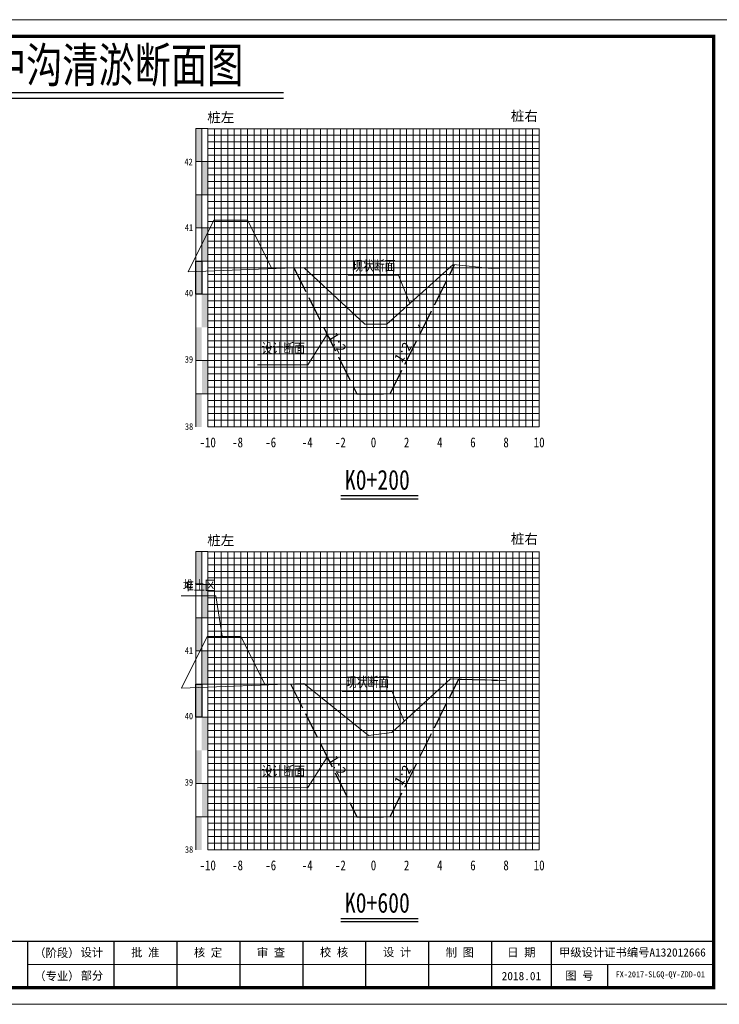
# Model space of a CAD drawing. Header units: millimetres. Extents: x -1851 to 142262423, y -629789 to 22327943.
# Tile 27 of 69: x 35766 to 35978, y 4084 to 4381. Entities that reach past the tile are written whole.
import ezdxf
from ezdxf.enums import TextEntityAlignment as Align

# ---------------------------------------------------------------- set-up
doc = ezdxf.new("R2010")
doc.units = ezdxf.units.MM
doc.linetypes.add('4415', pattern=[5, 4, -1])
for name, color, linetype, lineweight in [('0.13文字', 3, 'Continuous', 13), ('2', 61, 'Continuous', 30), ('3', 8, 'Continuous', 5), ('dmx', 7, 'Continuous', 15)]:
    doc.layers.add(name, color=color, linetype=linetype, lineweight=lineweight)
doc.layers.add('DIMTEX', color=7, linetype='Continuous')
doc.layers.add('断面', color=7, linetype='Continuous')
doc.styles.add('LYJFS', font='times.ttf', dxfattribs={"width": 0.7})
doc.styles.add('STYLE2', font='txt', dxfattribs={"width": 0.8})
doc.styles.add('仿宋', font='FangSong_GB2312.ttf')
doc.styles.add('仿宋体', font='FangSong_GB2312.ttf', dxfattribs={"width": 0.8})
doc.styles.add('宋体', font='txt', dxfattribs={"height": 3.5})
doc.styles.add('等线体', font='simhei.ttf')

# ---------------------------------------------------------------- blocks, each defined once
blk = doc.blocks.new('tk')
at = {"lineweight": 0}
for p, q in [((6838.597780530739, 1139.229571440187), (7258.597780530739, 1139.229571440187)), ((7253.597780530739, 854.2295714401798), (7046.597780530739, 854.2295714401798)), ((7258.597780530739, 842.2295714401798), (6838.597780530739, 842.2295714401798))]:
    blk.add_line(p, q, dxfattribs=at)
for p, q in [((7046.597780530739, 861.2295714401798), (7046.597780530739, 847.2295714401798)), ((7072.597780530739, 861.2295714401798), (7072.597780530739, 847.2295714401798)), ((7091.597780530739, 861.2295714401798), (7091.597780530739, 847.2295714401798)), ((7110.597780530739, 861.2295714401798), (7110.597780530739, 847.2295714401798)), ((7129.597780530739, 861.2295714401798), (7129.597780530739, 847.2295714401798)), ((7148.597780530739, 861.2295714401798), (7148.597780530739, 847.2295714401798)), ((7167.597780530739, 861.2295714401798), (7167.597780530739, 847.2295714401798)), ((7186.597780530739, 861.2295714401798), (7186.597780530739, 847.2295714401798)), ((7204.597780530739, 861.2295714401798), (7204.597780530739, 847.2295714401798)), ((7221.597780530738, 854.2295714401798), (7221.597780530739, 847.2295714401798))]:
    blk.add_line(p, q)
at = {"lineweight": 0, "const_width": 1}
blk.add_lwpolyline([(6863.597780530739, 1134.229571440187), (7253.597780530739, 1134.229571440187), (7253.597780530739, 847.2295714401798), (6863.597780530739, 847.2295714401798)], close=True, dxfattribs=at)
at = {"lineweight": 0, "const_width": 0.4}
blk.add_lwpolyline([(7253.597780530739, 861.2295714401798), (6863.597780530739, 861.2295714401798)], dxfattribs=at)
at = {"style": 'LYJFS'}
for s, p in [('（阶段）', (7055.431710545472, 857.7295714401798)), ('（专业）', (7055.431710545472, 850.7295714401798))]:
    blk.add_text(s, height=2.5, dxfattribs=at).set_placement(p, align=Align.MIDDLE_CENTER)
at = {"style": '仿宋'}
blk.add_text('2018.01', height=2.5, dxfattribs=at).set_placement((7195.597780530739, 850.7295714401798), align=Align.MIDDLE)
at = {"char_height": 2.5, "attachment_point": 5, "style": '宋体'}
for s, insert in [('设计', (7065.999934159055, 857.7295714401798)), ('批 准', (7082.097780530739, 857.7295714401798)), ('核 定', (7101.035280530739, 857.701793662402)), ('审 查', (7120.028336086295, 857.702857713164)), ('校 核', (7139.063058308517, 857.7728530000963)), ('设 计', (7158.070002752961, 857.8229020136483)), ('制 图', (7177.014447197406, 857.7074956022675)), ('日 期', (7195.597780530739, 857.7295714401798)), ('甲级设计证书编号A132012666', (7229.097780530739, 857.7295714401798)), ('部分', (7065.999934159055, 850.7295714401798)), ('图 号', (7213.097780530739, 850.7295714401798))]:
    blk.add_mtext(s, dxfattribs=dict(at, insert=insert))

msp = doc.modelspace()

# ---------------------------------------------------------------- hatches: boundary and pattern name
at = {"linetype": 'Continuous'}
for points in [[(35819.65106367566, 4348.432779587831), (35821.4510636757, 4348.432779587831), (35821.4510636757, 4338.432779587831), (35819.65106367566, 4338.432779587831)], [(35821.4510636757, 4338.432779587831), (35823.25106367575, 4338.432779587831), (35823.25106367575, 4328.432779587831), (35821.4510636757, 4328.432779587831)], [(35819.65106367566, 4328.432779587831), (35821.4510636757, 4328.432779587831), (35821.4510636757, 4318.432779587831), (35819.65106367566, 4318.432779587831)], [(35821.4510636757, 4318.432779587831), (35823.25106367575, 4318.432779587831), (35823.25106367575, 4308.432779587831), (35821.4510636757, 4308.432779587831)], [(35819.65106367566, 4308.432779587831), (35821.4510636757, 4308.432779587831), (35821.4510636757, 4298.432779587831), (35819.65106367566, 4298.432779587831)], [(35821.4510636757, 4298.432779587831), (35823.25106367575, 4298.432779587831), (35823.25106367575, 4288.432779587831), (35821.4510636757, 4288.432779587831)], [(35819.65106367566, 4288.432779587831), (35821.4510636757, 4288.432779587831), (35821.4510636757, 4278.432779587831), (35819.65106367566, 4278.432779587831)], [(35821.45742443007, 4278.457504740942), (35823.25742443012, 4278.457504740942), (35823.25742443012, 4268.457504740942), (35821.45742443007, 4268.457504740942)], [(35819.65106367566, 4268.428715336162), (35821.4510636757, 4268.428715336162), (35821.4510636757, 4258.428715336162), (35819.65106367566, 4258.428715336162)], [(35819.65106367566, 4220.852779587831), (35821.4510636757, 4220.852779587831), (35821.4510636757, 4210.852779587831), (35819.65106367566, 4210.852779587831)], [(35821.4510636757, 4210.852779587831), (35823.25106367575, 4210.852779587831), (35823.25106367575, 4200.852779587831), (35821.4510636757, 4200.852779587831)], [(35819.65106367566, 4200.852779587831), (35821.4510636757, 4200.852779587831), (35821.4510636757, 4190.852779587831), (35819.65106367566, 4190.852779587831)], [(35821.4510636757, 4190.852779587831), (35823.25106367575, 4190.852779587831), (35823.25106367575, 4180.852779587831), (35821.4510636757, 4180.852779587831)], [(35819.65106367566, 4180.852779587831), (35821.4510636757, 4180.852779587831), (35821.4510636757, 4170.852779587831), (35819.65106367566, 4170.852779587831)], [(35821.4510636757, 4170.852779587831), (35823.25106367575, 4170.852779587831), (35823.25106367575, 4160.852779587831), (35821.4510636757, 4160.852779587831)], [(35819.65106367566, 4160.852779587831), (35821.4510636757, 4160.852779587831), (35821.4510636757, 4150.852779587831), (35819.65106367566, 4150.852779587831)], [(35821.45742443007, 4150.877504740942), (35823.25742443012, 4150.877504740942), (35823.25742443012, 4140.877504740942), (35821.45742443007, 4140.877504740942)], [(35819.65106367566, 4140.848715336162), (35821.4510636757, 4140.848715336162), (35821.4510636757, 4130.848715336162), (35819.65106367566, 4130.848715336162)]]:
    msp.add_hatch(color=7, dxfattribs=at).paths.add_polyline_path(points)

# ---------------------------------------------------------------- linework, layer by layer
at = {"linetype": 'Continuous', "flags": 128}
for points in [[(35819.65106367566, 4308.432779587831), (35821.4510636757, 4308.432779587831), (35821.4510636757, 4298.432779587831), (35819.65106367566, 4298.432779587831)], [(35819.65106367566, 4180.852779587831), (35821.4510636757, 4180.852779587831), (35821.4510636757, 4170.852779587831), (35819.65106367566, 4170.852779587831)]]:
    msp.add_lwpolyline(points, close=True, dxfattribs=at)
at = {"color": 1, "linetype": '4415', "lineweight": 30, "ltscale": 2}
for points in [[(35849.25106367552, 4306.432779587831), (35868.25106367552, 4268.432779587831), (35878.25106367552, 4268.432779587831), (35897.72866743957, 4307.387987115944)], [(35848.23254417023, 4180.889818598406), (35868.25106367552, 4140.852779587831), (35878.25106367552, 4140.852779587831), (35898.97394539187, 4182.376467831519), (35910.69462736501, 4182.021295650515)]]:
    msp.add_lwpolyline(points, dxfattribs=at)
at = {"linetype": 'Continuous', "lineweight": 20, "flags": 128}
for points in [[(35884.23063764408, 4295.686361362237), (35880.80265159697, 4304.207810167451), (35865.65126191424, 4304.181497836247)], [(35887.1485894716, 4288.432779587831), (35886.84213608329, 4289.194575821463)], [(35859.25106367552, 4286.432779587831), (35853.41021595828, 4277.197629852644), (35838.25882627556, 4277.171317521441)], [(35827.54323628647, 4195.288829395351), (35825.63510773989, 4207.493648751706), (35815.17547814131, 4207.422220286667)], [(35882.50558863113, 4169.67761046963), (35878.90512580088, 4178.627810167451), (35863.75373611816, 4178.601497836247)], [(35859.25106367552, 4158.852779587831), (35853.41021595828, 4149.617629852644), (35838.25882627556, 4149.591317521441)]]:
    msp.add_lwpolyline(points, dxfattribs=at)
at = {"layer": '2', "color": 7, "lineweight": 15}
for points in [[(35823.25106367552, 4348.366679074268), (35923.25106367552, 4348.366679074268)], [(35833.25106367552, 4348.432779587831), (35833.25106367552, 4258.432779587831)], [(35843.25106367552, 4348.432779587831), (35843.25106367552, 4258.432779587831)], [(35853.25106367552, 4348.432779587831), (35853.25106367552, 4258.432779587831)], [(35863.25106367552, 4348.432779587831), (35863.25106367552, 4258.432779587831)], [(35883.25106367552, 4348.432779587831), (35883.25106367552, 4258.432779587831)], [(35893.25106367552, 4348.432779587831), (35893.25106367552, 4258.432779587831)], [(35903.25106367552, 4348.432779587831), (35903.25106367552, 4258.432779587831)], [(35913.25106367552, 4348.432779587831), (35913.25106367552, 4258.432779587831)], [(35923.25106367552, 4348.432779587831), (35923.25106367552, 4258.432779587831)], [(35823.25106367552, 4338.432779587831), (35923.25106367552, 4338.432779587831)], [(35823.25106367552, 4328.432779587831), (35923.25106367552, 4328.432779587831)], [(35823.25106367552, 4318.432779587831), (35923.25106367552, 4318.432779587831)], [(35823.25106367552, 4308.432779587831), (35923.25106367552, 4308.432779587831)], [(35823.25106367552, 4288.432779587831), (35923.25106367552, 4288.432779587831)], [(35823.25106367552, 4258.432779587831), (35923.25106367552, 4258.432779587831)], [(35823.25106367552, 4220.786679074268), (35923.25106367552, 4220.786679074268)], [(35833.25106367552, 4220.852779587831), (35833.25106367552, 4130.852779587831)], [(35843.25106367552, 4220.852779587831), (35843.25106367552, 4130.852779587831)], [(35853.25106367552, 4220.852779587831), (35853.25106367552, 4130.852779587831)], [(35863.25106367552, 4220.852779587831), (35863.25106367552, 4130.852779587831)], [(35883.25106367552, 4220.852779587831), (35883.25106367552, 4130.852779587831)], [(35893.25106367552, 4220.852779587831), (35893.25106367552, 4130.852779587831)], [(35903.25106367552, 4220.852779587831), (35903.25106367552, 4130.852779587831)], [(35913.25106367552, 4220.852779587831), (35913.25106367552, 4130.852779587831)], [(35923.25106367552, 4220.852779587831), (35923.25106367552, 4130.852779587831)], [(35823.25106367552, 4210.852779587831), (35923.25106367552, 4210.852779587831)], [(35823.25106367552, 4200.852779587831), (35923.25106367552, 4200.852779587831)], [(35823.25106367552, 4190.852779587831), (35923.25106367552, 4190.852779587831)], [(35823.25106367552, 4180.852779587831), (35923.25106367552, 4180.852779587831)], [(35823.25106367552, 4160.852779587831), (35923.25106367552, 4160.852779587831)], [(35823.25106367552, 4130.852779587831), (35923.25106367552, 4130.852779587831)]]:
    msp.add_lwpolyline(points, dxfattribs=at)
at = {"layer": '2', "color": 3, "lineweight": 15}
for points in [[(35873.25106367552, 4348.432779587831), (35873.25106367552, 4258.432779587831)], [(35873.25106367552, 4220.852779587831), (35873.25106367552, 4130.852779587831)]]:
    msp.add_lwpolyline(points, dxfattribs=at)
at = {"layer": '2', "color": 7, "lineweight": 15, "flags": 128}
for points in [[(35823.25106367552, 4298.432779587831), (35923.25106367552, 4298.432779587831)], [(35823.25106367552, 4170.852779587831), (35923.25106367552, 4170.852779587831)]]:
    msp.add_lwpolyline(points, dxfattribs=at)
at = {"layer": '2', "color": 0, "lineweight": 15}
for points in [[(35823.25106367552, 4278.432779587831), (35923.25106367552, 4278.432779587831)], [(35823.25106367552, 4268.432779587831), (35923.25106367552, 4268.432779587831)], [(35823.25106367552, 4150.852779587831), (35923.25106367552, 4150.852779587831)], [(35823.25106367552, 4140.852779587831), (35923.25106367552, 4140.852779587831)]]:
    msp.add_lwpolyline(points, dxfattribs=at)
at = {"layer": '3', "lineweight": 5}
for points in [[(35825.25106367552, 4348.432779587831), (35825.25106367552, 4258.432779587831)], [(35827.25106367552, 4348.432779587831), (35827.25106367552, 4258.432779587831)], [(35829.25106367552, 4348.432779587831), (35829.25106367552, 4258.432779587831)], [(35831.25106367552, 4348.432779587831), (35831.25106367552, 4258.432779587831)], [(35835.25106367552, 4348.432779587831), (35835.25106367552, 4258.432779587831)], [(35837.25106367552, 4348.432779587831), (35837.25106367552, 4258.432779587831)], [(35839.25106367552, 4348.432779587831), (35839.25106367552, 4258.432779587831)], [(35841.25106367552, 4348.432779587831), (35841.25106367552, 4258.432779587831)], [(35845.25106367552, 4348.432779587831), (35845.25106367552, 4258.432779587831)], [(35847.25106367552, 4348.432779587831), (35847.25106367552, 4258.432779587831)], [(35849.25106367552, 4348.432779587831), (35849.25106367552, 4258.432779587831)], [(35851.25106367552, 4348.432779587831), (35851.25106367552, 4258.432779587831)], [(35855.25106367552, 4348.432779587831), (35855.25106367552, 4258.432779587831)], [(35857.25106367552, 4348.432779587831), (35857.25106367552, 4258.432779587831)], [(35859.25106367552, 4348.432779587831), (35859.25106367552, 4258.432779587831)], [(35861.25106367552, 4348.432779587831), (35861.25106367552, 4258.432779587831)], [(35865.25106367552, 4348.432779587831), (35865.25106367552, 4258.432779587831)], [(35867.25106367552, 4348.432779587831), (35867.25106367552, 4258.432779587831)], [(35869.25106367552, 4348.432779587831), (35869.25106367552, 4258.432779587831)], [(35871.25106367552, 4348.432779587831), (35871.25106367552, 4258.432779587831)], [(35875.25106367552, 4348.432779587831), (35875.25106367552, 4258.432779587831)], [(35877.25106367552, 4348.432779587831), (35877.25106367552, 4258.432779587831)], [(35879.25106367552, 4348.432779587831), (35879.25106367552, 4258.432779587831)], [(35881.25106367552, 4348.432779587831), (35881.25106367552, 4258.432779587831)], [(35885.25106367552, 4348.432779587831), (35885.25106367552, 4258.432779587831)], [(35887.25106367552, 4348.432779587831), (35887.25106367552, 4258.432779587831)], [(35889.25106367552, 4348.432779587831), (35889.25106367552, 4258.432779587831)], [(35891.25106367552, 4348.432779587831), (35891.25106367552, 4258.432779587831)], [(35895.25106367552, 4348.432779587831), (35895.25106367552, 4258.432779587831)], [(35897.25106367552, 4348.432779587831), (35897.25106367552, 4258.432779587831)], [(35899.25106367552, 4348.432779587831), (35899.25106367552, 4258.432779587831)], [(35901.25106367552, 4348.432779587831), (35901.25106367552, 4258.432779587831)], [(35905.25106367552, 4348.432779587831), (35905.25106367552, 4258.432779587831)], [(35907.25106367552, 4348.432779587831), (35907.25106367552, 4258.432779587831)], [(35909.25106367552, 4348.432779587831), (35909.25106367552, 4258.432779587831)], [(35911.25106367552, 4348.432779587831), (35911.25106367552, 4258.432779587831)], [(35915.25106367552, 4348.432779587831), (35915.25106367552, 4258.432779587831)], [(35917.25106367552, 4348.432779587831), (35917.25106367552, 4258.432779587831)], [(35919.25106367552, 4348.432779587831), (35919.25106367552, 4258.432779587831)], [(35921.25106367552, 4348.432779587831), (35921.25106367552, 4258.432779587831)], [(35823.25106367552, 4346.432779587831), (35923.25106367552, 4346.432779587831)], [(35823.25106367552, 4344.432779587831), (35923.25106367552, 4344.432779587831)], [(35823.25106367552, 4342.432779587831), (35923.25106367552, 4342.432779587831)], [(35823.25106367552, 4340.432779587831), (35923.25106367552, 4340.432779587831)], [(35823.25106367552, 4336.432779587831), (35923.25106367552, 4336.432779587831)], [(35823.25106367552, 4334.432779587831), (35923.25106367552, 4334.432779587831)], [(35823.25106367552, 4332.432779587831), (35923.25106367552, 4332.432779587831)], [(35823.25106367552, 4330.432779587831), (35923.25106367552, 4330.432779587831)], [(35823.25106367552, 4326.432779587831), (35923.25106367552, 4326.432779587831)], [(35823.25106367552, 4324.432779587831), (35923.25106367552, 4324.432779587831)], [(35823.25106367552, 4322.432779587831), (35923.25106367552, 4322.432779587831)], [(35823.25106367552, 4320.432779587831), (35923.25106367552, 4320.432779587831)], [(35823.25106367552, 4316.432779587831), (35923.25106367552, 4316.432779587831)], [(35823.25106367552, 4314.432779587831), (35923.25106367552, 4314.432779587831)], [(35823.25106367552, 4312.432779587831), (35923.25106367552, 4312.432779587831)], [(35823.25106367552, 4310.432779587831), (35923.25106367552, 4310.432779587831)], [(35823.25106367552, 4306.432779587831), (35923.25106367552, 4306.432779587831)], [(35823.25106367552, 4304.432779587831), (35923.25106367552, 4304.432779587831)], [(35823.25106367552, 4302.432779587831), (35923.25106367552, 4302.432779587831)], [(35823.25106367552, 4300.432779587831), (35923.25106367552, 4300.432779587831)], [(35823.25106367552, 4296.432779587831), (35923.25106367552, 4296.432779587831)], [(35823.25106367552, 4294.432779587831), (35923.25106367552, 4294.432779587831)], [(35823.25106367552, 4292.432779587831), (35923.25106367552, 4292.432779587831)], [(35823.25106367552, 4290.432779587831), (35923.25106367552, 4290.432779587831)], [(35823.25106367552, 4286.432779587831), (35923.25106367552, 4286.432779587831)], [(35823.25106367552, 4284.432779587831), (35923.25106367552, 4284.432779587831)], [(35823.25106367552, 4282.432779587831), (35923.25106367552, 4282.432779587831)], [(35823.25106367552, 4280.432779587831), (35923.25106367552, 4280.432779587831)], [(35823.25106367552, 4276.432779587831), (35923.25106367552, 4276.432779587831)], [(35823.25106367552, 4274.432779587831), (35923.25106367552, 4274.432779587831)], [(35823.25106367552, 4272.432779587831), (35923.25106367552, 4272.432779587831)], [(35823.25106367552, 4270.432779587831), (35923.25106367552, 4270.432779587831)], [(35823.25106367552, 4266.432779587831), (35923.25106367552, 4266.432779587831)], [(35823.25106367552, 4264.432779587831), (35923.25106367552, 4264.432779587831)], [(35823.25106367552, 4262.432779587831), (35923.25106367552, 4262.432779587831)], [(35823.25106367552, 4260.432779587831), (35923.25106367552, 4260.432779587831)], [(35825.25106367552, 4220.852779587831), (35825.25106367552, 4130.852779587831)], [(35827.25106367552, 4220.852779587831), (35827.25106367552, 4130.852779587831)], [(35829.25106367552, 4220.852779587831), (35829.25106367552, 4130.852779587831)], [(35831.25106367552, 4220.852779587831), (35831.25106367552, 4130.852779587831)], [(35835.25106367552, 4220.852779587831), (35835.25106367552, 4130.852779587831)], [(35837.25106367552, 4220.852779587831), (35837.25106367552, 4130.852779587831)], [(35839.25106367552, 4220.852779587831), (35839.25106367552, 4130.852779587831)], [(35841.25106367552, 4220.852779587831), (35841.25106367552, 4130.852779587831)], [(35845.25106367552, 4220.852779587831), (35845.25106367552, 4130.852779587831)], [(35847.25106367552, 4220.852779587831), (35847.25106367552, 4130.852779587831)], [(35849.25106367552, 4220.852779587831), (35849.25106367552, 4130.852779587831)], [(35851.25106367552, 4220.852779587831), (35851.25106367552, 4130.852779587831)], [(35855.25106367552, 4220.852779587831), (35855.25106367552, 4130.852779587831)], [(35857.25106367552, 4220.852779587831), (35857.25106367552, 4130.852779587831)], [(35859.25106367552, 4220.852779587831), (35859.25106367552, 4130.852779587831)], [(35861.25106367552, 4220.852779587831), (35861.25106367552, 4130.852779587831)], [(35865.25106367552, 4220.852779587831), (35865.25106367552, 4130.852779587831)], [(35867.25106367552, 4220.852779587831), (35867.25106367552, 4130.852779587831)], [(35869.25106367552, 4220.852779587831), (35869.25106367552, 4130.852779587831)], [(35871.25106367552, 4220.852779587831), (35871.25106367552, 4130.852779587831)], [(35875.25106367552, 4220.852779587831), (35875.25106367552, 4130.852779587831)], [(35877.25106367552, 4220.852779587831), (35877.25106367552, 4130.852779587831)], [(35879.25106367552, 4220.852779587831), (35879.25106367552, 4130.852779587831)], [(35881.25106367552, 4220.852779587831), (35881.25106367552, 4130.852779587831)], [(35885.25106367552, 4220.852779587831), (35885.25106367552, 4130.852779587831)], [(35887.25106367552, 4220.852779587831), (35887.25106367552, 4130.852779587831)], [(35889.25106367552, 4220.852779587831), (35889.25106367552, 4130.852779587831)], [(35891.25106367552, 4220.852779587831), (35891.25106367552, 4130.852779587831)], [(35895.25106367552, 4220.852779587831), (35895.25106367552, 4130.852779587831)], [(35897.25106367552, 4220.852779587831), (35897.25106367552, 4130.852779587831)], [(35899.25106367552, 4220.852779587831), (35899.25106367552, 4130.852779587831)], [(35901.25106367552, 4220.852779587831), (35901.25106367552, 4130.852779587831)], [(35905.25106367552, 4220.852779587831), (35905.25106367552, 4130.852779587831)], [(35907.25106367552, 4220.852779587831), (35907.25106367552, 4130.852779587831)], [(35909.25106367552, 4220.852779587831), (35909.25106367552, 4130.852779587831)], [(35911.25106367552, 4220.852779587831), (35911.25106367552, 4130.852779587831)], [(35915.25106367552, 4220.852779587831), (35915.25106367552, 4130.852779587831)], [(35917.25106367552, 4220.852779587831), (35917.25106367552, 4130.852779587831)], [(35919.25106367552, 4220.852779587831), (35919.25106367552, 4130.852779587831)], [(35921.25106367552, 4220.852779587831), (35921.25106367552, 4130.852779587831)], [(35823.25106367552, 4218.852779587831), (35923.25106367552, 4218.852779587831)], [(35823.25106367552, 4216.852779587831), (35923.25106367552, 4216.852779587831)], [(35823.25106367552, 4214.852779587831), (35923.25106367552, 4214.852779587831)], [(35823.25106367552, 4212.852779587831), (35923.25106367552, 4212.852779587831)], [(35823.25106367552, 4208.852779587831), (35923.25106367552, 4208.852779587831)], [(35823.25106367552, 4206.852779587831), (35923.25106367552, 4206.852779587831)], [(35823.25106367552, 4204.852779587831), (35923.25106367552, 4204.852779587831)], [(35823.25106367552, 4202.852779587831), (35923.25106367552, 4202.852779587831)], [(35823.25106367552, 4198.852779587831), (35923.25106367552, 4198.852779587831)], [(35823.25106367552, 4196.852779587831), (35923.25106367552, 4196.852779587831)], [(35823.25106367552, 4194.852779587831), (35923.25106367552, 4194.852779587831)], [(35823.25106367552, 4192.852779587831), (35923.25106367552, 4192.852779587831)], [(35823.25106367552, 4188.852779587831), (35923.25106367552, 4188.852779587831)], [(35823.25106367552, 4186.852779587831), (35923.25106367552, 4186.852779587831)], [(35823.25106367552, 4184.852779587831), (35923.25106367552, 4184.852779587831)], [(35823.25106367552, 4182.852779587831), (35923.25106367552, 4182.852779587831)], [(35823.25106367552, 4178.852779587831), (35923.25106367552, 4178.852779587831)], [(35823.25106367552, 4176.852779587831), (35923.25106367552, 4176.852779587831)], [(35823.25106367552, 4174.852779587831), (35923.25106367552, 4174.852779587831)], [(35823.25106367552, 4172.852779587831), (35923.25106367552, 4172.852779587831)], [(35823.25106367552, 4168.852779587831), (35923.25106367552, 4168.852779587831)], [(35823.25106367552, 4166.852779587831), (35923.25106367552, 4166.852779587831)], [(35823.25106367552, 4164.852779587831), (35923.25106367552, 4164.852779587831)], [(35823.25106367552, 4162.852779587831), (35923.25106367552, 4162.852779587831)], [(35823.25106367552, 4158.852779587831), (35923.25106367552, 4158.852779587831)], [(35823.25106367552, 4156.852779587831), (35923.25106367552, 4156.852779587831)], [(35823.25106367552, 4154.852779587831), (35923.25106367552, 4154.852779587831)], [(35823.25106367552, 4152.852779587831), (35923.25106367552, 4152.852779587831)], [(35823.25106367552, 4148.852779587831), (35923.25106367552, 4148.852779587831)], [(35823.25106367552, 4146.852779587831), (35923.25106367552, 4146.852779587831)], [(35823.25106367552, 4144.852779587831), (35923.25106367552, 4144.852779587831)], [(35823.25106367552, 4142.852779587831), (35923.25106367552, 4142.852779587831)], [(35823.25106367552, 4138.852779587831), (35923.25106367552, 4138.852779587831)], [(35823.25106367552, 4136.852779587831), (35923.25106367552, 4136.852779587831)], [(35823.25106367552, 4134.852779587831), (35923.25106367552, 4134.852779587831)], [(35823.25106367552, 4132.852779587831), (35923.25106367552, 4132.852779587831)]]:
    msp.add_lwpolyline(points, dxfattribs=at)
at = {"layer": '3', "color": 0, "lineweight": 5}
for points in [[(35819.65106367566, 4278.432779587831), (35923.25106367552, 4278.432779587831)], [(35819.65106367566, 4268.432779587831), (35923.25106367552, 4268.432779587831)], [(35819.65106367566, 4150.852779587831), (35923.25106367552, 4150.852779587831)], [(35819.65106367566, 4140.852779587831), (35923.25106367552, 4140.852779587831)]]:
    msp.add_lwpolyline(points, dxfattribs=at)
at = {"layer": 'DIMTEX', "color": 0, "linetype": 'Continuous'}
for p, q in [((35722.54300927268, 4357.628797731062), (35846.12860932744, 4357.628797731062)), ((35722.57886990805, 4359.31298769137), (35846.12860932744, 4359.31298769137)), ((35863.36070765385, 4236.778055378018), (35886.70579292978, 4236.778055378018)), ((35863.38119944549, 4237.740449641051), (35886.70579292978, 4237.740449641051)), ((35863.36070765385, 4109.198055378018), (35886.70579292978, 4109.198055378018)), ((35863.38119944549, 4110.160449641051), (35886.70579292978, 4110.160449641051))]:
    msp.add_line(p, q, dxfattribs=at)
at = {"layer": 'dmx', "linetype": 'Continuous', "lineweight": 15}
for p, q in [((35825.06522825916, 4320.78933134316), (35817.28376301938, 4305.226400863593)), ((35825.06522825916, 4320.78933134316), (35835.25607766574, 4320.78933134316)), ((35835.25607766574, 4320.78933134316), (35842.56059564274, 4306.180295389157)), ((35817.28376301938, 4305.226400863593), (35849.25106367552, 4306.432779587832)), ((35823.06522825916, 4195.209331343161), (35815.28376301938, 4179.646400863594)), ((35823.06522825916, 4195.209331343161), (35833.25607766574, 4195.209331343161)), ((35833.25607766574, 4195.209331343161), (35840.56059564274, 4180.600295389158)), ((35815.28376301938, 4179.646400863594), (35852.18689266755, 4181.039047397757))]:
    msp.add_line(p, q, dxfattribs=at)
at = {"layer": 'dmx', "linetype": 'Continuous', "lineweight": 15, "flags": 128}
for points in [[(35843.25106367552, 4306.530516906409), (35852.3108482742, 4306.435232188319)], [(35852.3108482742, 4306.435232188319), (35870.67491633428, 4289.432779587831), (35877.25106367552, 4289.432779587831), (35897.33641369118, 4307.428917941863)], [(35897.33641369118, 4307.428917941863), (35908.83641369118, 4306.228917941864), (35913.25106367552, 4306.397989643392)], [(35852.18689266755, 4181.039047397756), (35871.72714769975, 4165.357182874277), (35878.75717329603, 4166.244893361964), (35896.45565743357, 4182.452779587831)], [(35896.45565743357, 4182.452779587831), (35913.25106367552, 4181.94382788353)]]:
    msp.add_lwpolyline(points, dxfattribs=at)
at = {"layer": '断面', "color": 3, "lineweight": 15}
for points in [[(35823.25106367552, 4348.432779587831), (35819.65106367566, 4348.432779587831)], [(35819.65106367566, 4348.432779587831), (35819.65106367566, 4258.432779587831)], [(35821.4510636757, 4348.432779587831), (35821.4510636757, 4298.432779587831)], [(35823.25106367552, 4348.432779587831), (35823.25106367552, 4258.432779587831)], [(35823.25106367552, 4338.432779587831), (35819.65106367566, 4338.432779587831)], [(35823.25106367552, 4328.432779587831), (35819.65106367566, 4328.432779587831)], [(35823.25106367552, 4318.432779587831), (35819.65106367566, 4318.432779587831)], [(35823.25106367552, 4308.432779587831), (35819.65106367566, 4308.432779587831)], [(35819.65106367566, 4298.432779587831), (35823.25106367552, 4298.432779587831)], [(35823.25106367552, 4220.852779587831), (35819.65106367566, 4220.852779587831)], [(35819.65106367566, 4220.852779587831), (35819.65106367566, 4130.852779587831)], [(35821.4510636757, 4220.852779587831), (35821.4510636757, 4170.852779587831)], [(35823.25106367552, 4220.852779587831), (35823.25106367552, 4130.852779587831)], [(35823.25106367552, 4210.852779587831), (35819.65106367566, 4210.852779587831)], [(35823.25106367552, 4200.852779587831), (35819.65106367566, 4200.852779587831)], [(35823.25106367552, 4190.852779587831), (35819.65106367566, 4190.852779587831)], [(35823.25106367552, 4180.852779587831), (35819.65106367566, 4180.852779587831)], [(35819.65106367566, 4170.852779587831), (35823.25106367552, 4170.852779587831)]]:
    msp.add_lwpolyline(points, dxfattribs=at)
at = {"layer": '断面', "color": 7, "lineweight": 15}
for points in [[(35823.25106367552, 4298.432779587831), (35923.25106367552, 4298.432779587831)], [(35823.25106367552, 4170.852779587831), (35923.25106367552, 4170.852779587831)]]:
    msp.add_lwpolyline(points, dxfattribs=at)

# ---------------------------------------------------------------- block references
at = {"layer": '断面'}
msp.add_blockref('tk', (28722.28328314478, 3242.028353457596), dxfattribs=at)

# ---------------------------------------------------------------- texts
at = {"style": '等线体'}
for s, p in [('桩右', (35914.69631621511, 4350.726327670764)), ('桩左', (35823.07784437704, 4350.268229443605)), ('桩右', (35914.69631621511, 4223.146327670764)), ('桩左', (35823.07784437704, 4222.688229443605))]:
    msp.add_text(s, height=3, dxfattribs=at).set_placement(p)
at = {"linetype": 'Continuous', "char_height": 3, "attachment_point": 1, "style": '仿宋体'}
for s, insert, width in [('现状断面', (35866.79011634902, 4308.556448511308), 37.93252298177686), ('设计断面', (35839.48287120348, 4283.686697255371), 37.93252298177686), ('堆土区', (35815.77842454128, 4212.133010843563), 18.82471715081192), ('现状断面', (35864.89259055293, 4182.976448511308), 37.93252298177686), ('设计断面', (35839.48287120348, 4156.106697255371), 37.93252298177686)]:
    msp.add_mtext(s, dxfattribs=dict(at, insert=insert, width=width))
at = {"layer": '0.13文字', "linetype": 'Continuous', "lineweight": 13, "insert": (35943.88106367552, 4094.206828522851), "char_height": 1.8, "width": 55.55091040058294, "attachment_point": 1, "style": 'LYJFS'}
msp.add_mtext('{\\fFangSong_GB2312|b0|i0|c134|p49;\\W1;\\C7;  FX-2017-SLGQ-QY-ZDD-01\\P  }', dxfattribs=at)
at = {"layer": 'DIMTEX', "color": 0, "linetype": 'Continuous', "style": 'STYLE2', "width": 0.8}
for s, height, p in [('翟庄东中沟清淤断面图', 10.5, (35724.75973319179, 4362.332847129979)), ('K0+200', 6, (35864.6274070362, 4239.46608360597)), ('K0+600', 6, (35864.6274070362, 4111.88608360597))]:
    msp.add_text(s, height=height, dxfattribs=at).set_placement(p)
at = {"layer": '断面', "color": 7, "style": '等线体', "width": 0.8}
for s, p in [('42', (35816.19787546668, 4336.762412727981)), ('41', (35816.31442662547, 4316.948010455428)), ('40', (35816.31442662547, 4297.191606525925)), ('39', (35816.31442662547, 4277.191606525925)), ('38', (35816.34946654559, 4256.931180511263)), ('42', (35816.19787546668, 4209.182412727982)), ('41', (35816.31442662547, 4189.368010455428)), ('40', (35816.31442662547, 4169.611606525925)), ('39', (35816.31442662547, 4149.611606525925)), ('38', (35816.34946654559, 4129.351180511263))]:
    msp.add_text(s, height=2, dxfattribs=at).set_placement(p, align=Align.BOTTOM_LEFT)
at = {"layer": '断面', "color": 7, "style": '仿宋体'}
for rotation, p in [(301.9850291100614, (35862.42892710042, 4283.865608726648)), (58.01497088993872, (35882.15956305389, 4280.980721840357)), (301.9850291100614, (35862.42892710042, 4156.28560872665)), (58.01497088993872, (35882.15956305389, 4153.400721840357))]:
    msp.add_text('1:2', height=3, rotation=rotation, dxfattribs=at).set_placement(p, align=Align.MIDDLE)
at = {"layer": '断面', "color": 7, "style": '等线体', "width": 0.8}
for s, p in [('-10', (35823.23517429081, 4253.739973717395)), ('-8', (35832.24096008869, 4253.739973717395)), ('-6', (35842.24096008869, 4253.739973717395)), ('-4', (35853.25106367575, 4253.739973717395)), ('-2', (35863.25106367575, 4253.739973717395)), ('0', (35873.25106367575, 4253.739973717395)), ('2', (35883.25106367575, 4253.739973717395)), ('4', (35893.25106367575, 4253.739973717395)), ('6', (35903.25106367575, 4253.739973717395)), ('8', (35913.25106367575, 4253.739973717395)), ('10', (35923.25106367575, 4253.739973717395)), ('-10', (35823.23517429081, 4126.159973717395)), ('-8', (35832.24096008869, 4126.159973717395)), ('-6', (35842.24096008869, 4126.159973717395)), ('-4', (35853.25106367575, 4126.159973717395)), ('-2', (35863.25106367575, 4126.159973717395)), ('0', (35873.25106367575, 4126.159973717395)), ('2', (35883.25106367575, 4126.159973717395)), ('4', (35893.25106367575, 4126.159973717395)), ('6', (35903.25106367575, 4126.159973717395)), ('8', (35913.25106367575, 4126.159973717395)), ('10', (35923.25106367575, 4126.159973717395))]:
    msp.add_text(s, height=3, dxfattribs=at).set_placement(p, align=Align.MIDDLE)

doc.saveas('drawing.dxf')
